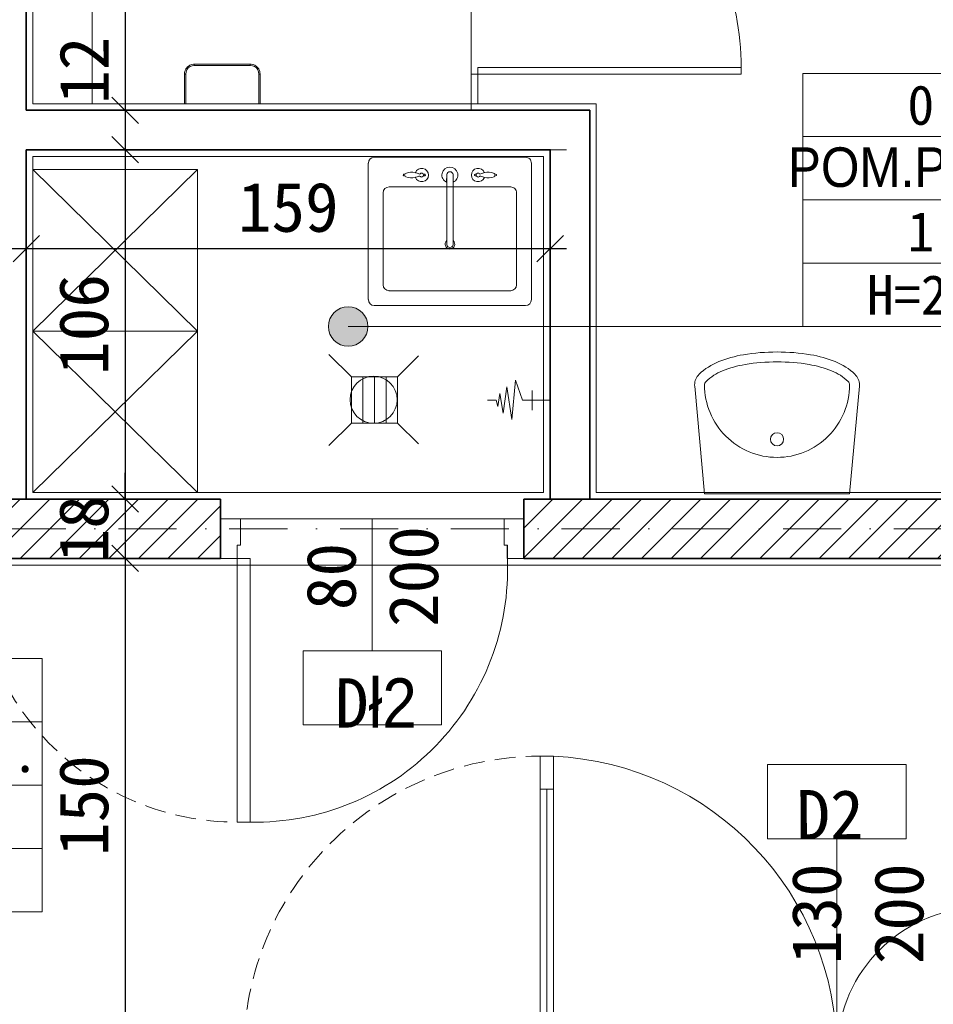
# Model space of a CAD drawing. Header units: millimetres. Extents: x -1373 to 28294, y -9636 to 187.
# Tile 110 of 133: x 5044 to 5322, y -1345 to -1046. Entities that reach past the tile are written whole.
import ezdxf
from ezdxf.enums import TextEntityAlignment as Align

# ---------------------------------------------------------------- set-up
doc = ezdxf.new("R2010")
doc.units = ezdxf.units.MM
doc.linetypes.add('HIDDEN2', pattern=[4.7625, 3.175, -1.5875])
doc.linetypes.add('Kreski i kropki', pattern=[335.138881, 176.388884, -88.194442, 0, -70.555556])
for name, color, linetype, lineweight in [('_k_kreskowanie', 250, 'Continuous', 9), ('_k_opis', 7, 'Continuous', 13), ('_k_osie', 142, 'Kreski i kropki', 13), ('_k_stolarka', 7, 'Continuous', 13), ('_k_tabela', 7, 'Continuous', 13), ('_k_wymiar', 7, 'Continuous', 9), ('_k_wyposażenia', 251, 'Continuous', 9), ('_k_zarys', 7, 'HIDDEN2', 20), ('_k_ściany', 223, 'Continuous', 35), ('Zarys', 7, 'HIDDEN2', 15)]:
    doc.layers.add(name, color=color, linetype=linetype, lineweight=lineweight)
doc.layers.add('_k_niewidoczna', color=72, linetype='Continuous', lineweight=9, plot=False)
doc.styles.add('GENERATED_STYLE_1', font='MS Gothic.ttf')
doc.styles.add('GENERATED_STYLE_2', font='MS Gothic.ttf')
doc.dimstyles.new('1 - 100   (15cm)', dxfattribs={"dimscale": 5, "dimtxt": 3, "dimasz": 1.6, "dimexe": 1, "dimexo": 1, "dimgap": 1, "dimtad": 1, "dimdec": 0, "dimzin": 12, "dimdsep": 46, "dimtxsty": 'GENERATED_STYLE_1', "dimblk1": 'OBLIQUE', "dimblk2": 'OBLIQUE', "dimsah": 1, "dimcen": 0, "dimdle": 1, "dimclrd": 256, "dimclre": 256, "dimclrt": 4, "dimazin": 0, "dimtfac": 0.75, "dimtdec": 0, "dimtix": 1, "dimtmove": 1, "dimatfit": 3, "dimldrblk": 'OBLIQUE', "dimfxl": 1, "dimfxlon": 1, "dimtvp": 0.75, "dimtfillclr": 1, "dimtolj": 1, "dimtzin": 0, "dimarcsym": 0})

# ---------------------------------------------------------------- blocks, each defined once
blk = doc.blocks.new('wc')
at = {"layer": '_k_wyposażenia', "ltscale": 20}
for p, q in [((0, 16.66), (23.9, 17.42)), ((0, -16.66), (0, 16.66)), ((23.9, 17.42), (17.87, 17.23)), ((31.9, 17.35), (23.9, 17.42)), ((23.9, 17.42), (31.9, 17.35)), ((34.93, 17.23), (31.9, 17.35)), ((31.9, 17.35), (34.93, 17.23)), ((37.04, 17.11), (34.93, 17.23)), ((34.93, 17.23), (37.04, 17.11)), ((37.88, 17.07), (37.04, 17.11)), ((37.04, 17.11), (37.88, 17.07)), ((38.71, 16.79), (37.88, 17.07)), ((37.88, 17.07), (38.71, 16.79)), ((39.43, 16.27), (38.71, 16.79)), ((38.71, 16.79), (39.43, 16.27)), ((39.99, 15.6), (39.43, 16.27)), ((39.43, 16.27), (39.99, 15.6)), ((40.43, 14.56), (39.99, 15.6)), ((39.99, 15.6), (40.43, 14.56)), ((41.06, 12.77), (40.43, 14.56)), ((40.43, 14.56), (41.06, 12.77)), ((41.86, 10.19), (41.06, 12.77)), ((41.06, 12.77), (41.86, 10.19)), ((6.1, 7.83), (7.11, 8.99)), ((7.11, 8.99), (8.16, 9.81)), ((8.16, 9.81), (9.46, 10.44)), ((9.46, 10.44), (10.94, 10.8)), ((10.94, 10.8), (12.47, 10.95)), ((12.47, 10.95), (15.98, 11.05)), ((30.6, 11.41), (15.98, 11.05)), ((32.75, 11.32), (30.6, 11.41)), ((34.25, 11.24), (32.75, 11.32)), ((34.85, 11.21), (34.25, 11.24)), ((35.44, 11.01), (34.85, 11.21)), ((35.95, 10.64), (35.44, 11.01)), ((36.35, 10.16), (35.95, 10.64)), ((36.66, 9.43), (36.35, 10.16)), ((37.11, 8.16), (36.66, 9.43)), ((42.38, 8.12), (41.86, 10.19)), ((41.86, 10.19), (42.38, 8.12)), ((4.76, 5.32), (5.33, 6.59)), ((5.33, 6.59), (6.1, 7.83)), ((37.68, 6.32), (37.11, 8.16)), ((38.04, 4.85), (37.68, 6.32)), ((42.86, 5.57), (42.38, 8.12)), ((42.38, 8.12), (42.86, 5.57)), ((4.11, 2.74), (4.37, 4.02)), ((4.37, 4.02), (4.76, 5.32)), ((15.38, 4.58), (14.01, 4.58)), ((38.38, 3.04), (38.04, 4.85)), ((38.55, 1.43), (38.38, 3.04)), ((43.09, 3.3), (42.86, 5.57)), ((42.86, 5.57), (43.09, 3.3)), ((43.2, 0), (43.09, 3.3)), ((43.09, 3.3), (43.2, 0)), ((3.9, 0), (3.97, 1.53)), ((3.9, 0), (3.97, -1.52)), ((3.97, 1.53), (4.11, 2.74)), ((38.62, 0), (38.55, 1.43)), ((38.62, 0), (38.55, -1.43)), ((43.09, -3.3), (43.2, 0)), ((43.2, 0), (43.09, -3.3)), ((3.97, -1.52), (4.11, -2.74)), ((4.11, -2.74), (4.37, -4.02)), ((38.55, -1.43), (38.38, -3.04)), ((4.37, -4.02), (4.76, -5.32)), ((4.76, -5.32), (5.33, -6.59)), ((15.38, -4.58), (14.01, -4.58)), ((38.04, -4.85), (37.68, -6.32)), ((38.38, -3.04), (38.04, -4.85)), ((42.38, -8.12), (42.86, -5.57)), ((42.86, -5.57), (42.38, -8.12)), ((42.86, -5.57), (43.09, -3.3)), ((43.09, -3.3), (42.86, -5.57)), ((5.33, -6.59), (6.1, -7.83)), ((6.1, -7.83), (7.11, -8.99)), ((37.11, -8.15), (36.66, -9.43)), ((37.68, -6.32), (37.11, -8.15)), ((41.86, -10.18), (42.38, -8.12)), ((42.38, -8.12), (41.86, -10.18)), ((7.11, -8.99), (8.16, -9.81)), ((8.16, -9.81), (9.46, -10.44)), ((9.46, -10.44), (10.94, -10.8)), ((10.94, -10.8), (12.47, -10.95)), ((12.47, -10.95), (15.98, -11.05)), ((30.6, -11.4), (15.98, -11.05)), ((32.75, -11.32), (30.6, -11.4)), ((34.25, -11.24), (32.75, -11.32)), ((34.85, -11.21), (34.25, -11.24)), ((35.44, -11.01), (34.85, -11.21)), ((35.95, -10.64), (35.44, -11.01)), ((36.35, -10.16), (35.95, -10.64)), ((36.66, -9.43), (36.35, -10.16)), ((41.06, -12.77), (41.86, -10.18)), ((41.86, -10.18), (41.06, -12.77)), ((39.99, -15.6), (40.43, -14.56)), ((40.43, -14.56), (39.99, -15.6)), ((40.43, -14.56), (41.06, -12.77)), ((41.06, -12.77), (40.43, -14.56)), ((0, -16.66), (23.9, -17.42)), ((23.9, -17.42), (17.87, -17.23)), ((23.9, -17.42), (31.9, -17.35)), ((31.9, -17.35), (23.9, -17.42)), ((31.9, -17.35), (34.93, -17.23)), ((34.93, -17.23), (31.9, -17.35)), ((34.93, -17.23), (37.04, -17.11)), ((37.04, -17.11), (34.93, -17.23)), ((37.04, -17.11), (37.88, -17.07)), ((37.88, -17.07), (37.04, -17.11)), ((37.88, -17.07), (38.71, -16.79)), ((38.71, -16.79), (37.88, -17.07)), ((38.71, -16.79), (39.43, -16.27)), ((39.43, -16.27), (38.71, -16.79)), ((39.43, -16.27), (39.99, -15.6)), ((39.99, -15.6), (39.43, -16.27))]:
    blk.add_line(p, q, dxfattribs=at)
for centre in [(1.19, 7.9), (1.19, -7.9)]:
    blk.add_circle(centre, 1.03, dxfattribs=at)
for centre, radius, start, end in [((39.95, 0), 27.5, 172.9459, 187.0541), ((14.01, 3.21), 1.38, 90, 172.9459), ((15.38, 0), 4.58, 270, 90), ((14.01, -3.21), 1.38, 187.0541, 270)]:
    blk.add_arc(centre, radius, start, end, dxfattribs=at)
blk = doc.blocks.new('dozownik na papier toaletowy')
at = {"layer": '_k_wyposażenia', "ltscale": 0.1}
for p, q in [((-11.5, -9), (-11.5, 0)), ((-11.5, 0), (-11.49, 0)), ((-11.49, 0), (-11.45, 0)), ((-11.45, 0), (-11.38, 0)), ((-11.38, 0), (-11.3, 0)), ((-11.3, 0), (-11.2, 0)), ((-11.2, 0), (-11.1, 0)), ((-11.1, 0), (-11.1, -9)), ((-11.1, 0), (11.1, 0)), ((11.1, -9), (11.1, 0)), ((11.1, 0), (11.2, 0)), ((11.2, 0), (11.3, 0)), ((11.3, 0), (11.38, 0)), ((11.38, 0), (11.45, 0)), ((11.45, 0), (11.49, 0)), ((11.49, 0), (11.5, 0)), ((11.5, 0), (11.5, -9)), ((-11.5, -9), (-11.49, -9)), ((-11.44, -9.55), (-11.5, -9)), ((-11.49, -9), (-11.45, -9)), ((-11.45, -9), (-11.38, -9)), ((-11.4, -9.78), (-11.44, -9.55)), ((-11.29, -10.08), (-11.4, -9.78)), ((-11.38, -9), (-11.3, -9)), ((-11.3, -9), (-11.2, -9)), ((-11.1, -10.5), (-11.29, -10.08)), ((-11.2, -9), (-11.1, -9)), ((-11.1, -9), (-11.01, -9.67)), ((-11.04, -10.58), (-11.1, -10.5)), ((-10.71, -11.02), (-11.04, -10.58)), ((-11.01, -9.67), (-10.75, -10.3)), ((-10.75, -10.3), (-10.34, -10.84)), ((-10.62, -11.12), (-10.71, -11.02)), ((-10.3, -11.39), (-10.62, -11.12)), ((-10.34, -10.84), (-9.8, -11.25)), ((-10, -11.6), (-10.3, -11.39)), ((-9.83, -11.68), (-10, -11.6)), ((-9.28, -11.9), (-9.83, -11.68)), ((-9.32, -11.88), (-9.83, -11.68)), ((-9.8, -11.25), (-9.17, -11.51)), ((-9.28, -11.9), (-9.36, -11.86)), ((-8.78, -11.98), (-9.28, -11.9)), ((-9.17, -11.51), (-8.5, -11.6)), ((-8.5, -11.6), (-8.5, -11.7)), ((-8.5, -11.6), (8.5, -11.6)), ((-8.5, -11.7), (-8.5, -11.8)), ((-8.5, -11.8), (-8.5, -11.88)), ((-8.5, -11.88), (-8.5, -11.95)), ((-8.5, -11.95), (-8.5, -11.99)), ((8.5, -11.6), (9.17, -11.51)), ((8.5, -11.6), (8.5, -11.7)), ((8.5, -11.7), (8.5, -11.8)), ((8.5, -11.8), (8.5, -11.88)), ((8.5, -11.88), (8.5, -11.95)), ((8.5, -11.95), (8.5, -11.99)), ((9.28, -11.9), (8.78, -11.98)), ((9.17, -11.51), (9.8, -11.25)), ((9.83, -11.68), (9.28, -11.9)), ((9.8, -11.25), (10.34, -10.84)), ((10, -11.6), (9.83, -11.68)), ((10.3, -11.39), (10, -11.6)), ((10.62, -11.12), (10.3, -11.39)), ((10.34, -10.84), (10.75, -10.3)), ((10.71, -11.02), (10.62, -11.12)), ((11.04, -10.58), (10.71, -11.02)), ((10.75, -10.3), (11.01, -9.67)), ((11.01, -9.67), (11.1, -9)), ((11.1, -10.5), (11.04, -10.58)), ((11.1, -9), (11.2, -9)), ((11.29, -10.08), (11.1, -10.5)), ((11.2, -9), (11.3, -9)), ((11.4, -9.78), (11.29, -10.08)), ((11.3, -9), (11.38, -9)), ((11.38, -9), (11.45, -9)), ((11.44, -9.55), (11.4, -9.78)), ((11.5, -9), (11.44, -9.55)), ((11.45, -9), (11.49, -9)), ((11.49, -9), (11.5, -9)), ((-8.5, -12), (-8.78, -11.98)), ((-8.5, -11.99), (-8.5, -12)), ((8.5, -12), (-8.5, -12)), ((8.78, -11.98), (8.5, -12)), ((8.5, -11.99), (8.5, -12))]:
    blk.add_line(p, q, dxfattribs=at)
blk = doc.blocks.new('kabiny')
at = {"layer": '_k_wyposażenia', "ltscale": 20}
blk.add_lwpolyline([(84, 7), (182, 7), (182, 25), (-20, 25), (-20, 7), (80, 7)], dxfattribs=at)
for points in [[(80, 25), (82, 25), (82, -103), (80, -103)], [(182, 25), (184, 25), (184, -108), (182, -108)], [(-20, 7), (80, 7), (80, -108), (-20, -108)], [(182, 7), (82, 7), (82, -108), (182, -108)]]:
    blk.add_lwpolyline(points, close=True, dxfattribs=at)
at = {"layer": '_k_wyposażenia'}
for points in [[(-20, -108), (-11, -108), (-11, -110), (-20, -110)], [(-9, -110), (-11, -110), (-11, -190), (-9, -190)], [(71, -108), (91, -108), (91, -110), (71, -110)], [(171, -110), (173, -110), (173, -190), (171, -190)], [(173, -108), (184, -108), (184, -110), (173, -110)]]:
    blk.add_lwpolyline(points, close=True, dxfattribs=at)
for centre, start, end in [((-9, -110), 268.5675, 0), ((171, -110), 180, 271.4325)]:
    blk.add_arc(centre, 80, start, end, dxfattribs=at)
at = {"layer": '_k_wyposażenia', "color": 6, "rotation": 270}
for p in [(29.87, 7), (131.87, 7)]:
    blk.add_blockref('wc', p, dxfattribs=at)
at = {"layer": '_k_wyposażenia', "rotation": 90}
blk.add_blockref('dozownik na papier toaletowy', (-20, -32.5), dxfattribs=at)
at = {"layer": '_k_wyposażenia', "xscale": -1, "rotation": 270}
blk.add_blockref('dozownik na papier toaletowy', (182, -32.5), dxfattribs=at)
blk = doc.blocks.new('umywalka')
at = {"layer": '_k_wyposażenia', "ltscale": 20}
for p, q in [((0, 0), (-32.59, 2.98)), ((0, -44), (0, 0)), ((0, -44), (-32.59, -46.98))]:
    blk.add_line(p, q, dxfattribs=at)
blk.add_circle((-16.5, -22), 2, dxfattribs=at)
for centre, radius, start, end in [((-33, -1.47), 4.47, 90, 136.0001), ((-33, -1.47), 4.47, 84.7734, 90), ((-22.96, -11.17), 18.43, 136.0001, 158.1986), ((-33, -1.47), 1.47, 90, 136.0001), ((-33, -1.47), 1.47, 84.7734, 90), ((-33, -22), 22, 67.5, 90), ((-22.96, -11.17), 15.43, 136.0001, 158.1986), ((-33, -22), 22, 45, 67.5), ((-6.65, -17.69), 35.99, 158.1986, 170.5924), ((-6.65, -17.69), 32.99, 158.1986, 170.5924), ((-33, -22), 22, 22.5, 45), ((19.36, -22), 62.36, 170.5924, 180), ((19.36, -22), 59.36, 170.5924, 180), ((-33, -22), 22, 0, 22.5), ((19.36, -22), 62.36, 180, 189.4076), ((19.36, -22), 59.36, 180, 189.4076), ((-33, -22), 22, 337.5, 0), ((-6.65, -26.31), 35.99, 189.4076, 201.8014), ((-6.65, -26.31), 32.99, 189.4076, 201.8014), ((-33, -22), 22, 315, 337.5), ((-22.96, -32.83), 15.43, 201.8014, 223.9999), ((-33, -22), 22, 292.5, 315), ((-22.96, -32.83), 18.43, 201.8014, 223.9999), ((-33, -42.53), 1.47, 223.9999, 270), ((-33, -22), 22, 270, 292.5), ((-33, -42.53), 4.47, 223.9999, 270), ((-33, -42.53), 4.47, 270, 275.2266)]:
    blk.add_arc(centre, radius, start, end, dxfattribs=at)
blk = doc.blocks.new('zlew_1k')
at = {"layer": '_k_wyposażenia', "linetype": 'Continuous'}
for p, q in [((26301.3, 10128.5), (26301.3, 9409.7)), ((26256.3, 10078.3), (25796.3, 10078.3)), ((25776.3, 10058.3), (25776.3, 9548.3)), ((26156.3, 10028.3), (25846.3, 10028.3)), ((26276.3, 9548.3), (26276.3, 10058.3)), ((25826.3, 10008.3), (25826.3, 9598.3)), ((26176.3, 9598.3), (26176.3, 10008.3)), ((26218.2, 9814.1), (25981.2, 9814.1)), ((25981.2, 9814.1), (25995.2, 9814.1)), ((26191.8, 9814.2), (26218.2, 9814.1)), ((25981.2, 9792.5), (26218.2, 9792.5)), ((25995.2, 9792.5), (25981.2, 9792.5)), ((26218.2, 9792.5), (26191.8, 9792.5)), ((25846.3, 9578.3), (26156.3, 9578.3)), ((25796.3, 9528.3), (26256.3, 9528.3))]:
    blk.add_line(p, q, dxfattribs=at)
for centre, major_axis, start_param, end_param in [((25796.3, 10058.3), (14.1, 14.1), 0.785398, 2.356194), ((26256.3, 10058.3), (14.1, 14.1), 5.497787, 7.068583), ((25846.3, 10008.3), (14.1, 14.1), 0.785398, 2.356194), ((26156.3, 10008.3), (14.1, 14.1), 5.497787, 7.068583), ((26216.3, 9957.8), (-2.07, 2.07), 2.937426, 8.058148), ((26258.1, 9932.4), (36.3, 36.3), 1.960645, 2.609596), ((26216.1, 9949.6), (-4.14, 4.14), -0.553648, 0.346445), ((26216.6, 9949.6), (4.14, 4.14), 5.93674, 6.836833), ((26174.6, 9932.4), (-36.3, 36.3), 3.67359, 4.32254), ((26216.3, 9898.3), (16, 16), 1.141187, 6.712795), ((26258.1, 9932.4), (36.3, 36.3), 2.609596, 2.663153), ((26258.1, 9932.4), (-36.3, 36.3), 1.038799, 1.092357), ((26216.3, 9898.4), (-4.83, 4.83), -0.271664, 4.984053), ((26216.3, 9898.4), (-4.83, 4.83), -0.271664, 4.984053), ((26170.6, 9898.5), (-30.2, 30.2), 4.063962, 4.372277), ((26170.6, 9898.5), (30.2, 30.2), 5.634758, 5.943073), ((26262, 9898.5), (30.2, 30.2), 1.910909, 2.219223), ((26262, 9898.5), (30.2, 30.2), 1.910909, 2.219223), ((26174.6, 9932.4), (36.3, 36.3), 5.190828, 5.244386), ((26174.6, 9932.4), (36.3, 36.3), 5.190828, 5.244386), ((26216.3, 9888.8), (-2.08, 2.08), -0.433838, 5.146227), ((26216.3, 9803.3), (-19, 19), 1.200762, 6.652292), ((25983, 9803.3), (-11.5, 11.5), 4.653467, 9.4837), ((25983.1, 9803.3), (-7.78, 7.78), -0.610865, 2.181662), ((25983.1, 9803.3), (-7.78, 7.78), -0.610865, 2.181662), ((26216.3, 9803.3), (7.78, 7.78), 4.101524, 6.894051), ((26216.3, 9803.3), (7.78, 7.78), 4.101524, 6.894051), ((26216.3, 9708.3), (-16, 16), 2.711983, 8.283591), ((26216.3, 9708.3), (-4.83, 4.83), 2.869929, 8.125645), ((26216.3, 9708.3), (-4.83, 4.83), 2.869929, 8.125645), ((26170.6, 9708.1), (-30.2, 30.2), 3.481705, 3.79002), ((26170.6, 9708.1), (30.2, 30.2), 5.052501, 5.360816), ((26216.3, 9717.8), (2.08, 2.08), 4.278551, 9.858616), ((26262, 9708.1), (-30.2, 30.2), 0.922369, 1.230684), ((26262, 9708.1), (-30.2, 30.2), 0.922369, 1.230684), ((26258.1, 9674.2), (-36.3, 36.3), 0.531997, 1.180947), ((26258.1, 9674.2), (-36.3, 36.3), 0.478439, 0.531997), ((26258.1, 9674.2), (36.3, 36.3), 2.049236, 2.102793), ((26174.6, 9674.2), (36.3, 36.3), 5.102238, 5.751188), ((26174.6, 9674.2), (-36.3, 36.3), 4.180392, 4.23395), ((26174.6, 9674.2), (-36.3, 36.3), 4.180392, 4.23395), ((26216.1, 9657), (4.14, 4.14), 2.795147, 3.695241), ((26216.3, 9648.8), (2.07, 2.07), 1.36663, 6.487352), ((26216.6, 9657), (4.14, 4.14), 4.158741, 5.058834), ((25846.3, 9598.3), (-14.1, 14.1), 0.785398, 2.356194), ((26156.3, 9598.3), (-14.1, 14.1), 2.356194, 3.926991), ((25796.3, 9548.3), (-14.1, 14.1), 0.785398, 2.356194), ((26256.3, 9548.3), (-14.1, 14.1), 2.356194, 3.926991)]:
    blk.add_ellipse(centre, major_axis=major_axis, ratio=1, start_param=start_param, end_param=end_param, dxfattribs=at)
blk.add_point((25826.3, 10008.3), dxfattribs=at)
blk = doc.blocks.new('D_80')
at = {"layer": '_k_niewidoczna'}
blk.add_lwpolyline([(16554.01, -6146.4), (16634.01, -6146.4)], dxfattribs=at)
at = {"layer": '_k_opis'}
blk.add_lwpolyline([(16594.01, -6146.4), (16594.01, -6186.4), (16615.01, -6186.4), (16615.01, -6208.9), (16573.01, -6208.9), (16573.01, -6186.4), (16594.01, -6186.4)], dxfattribs=at)
at = {"layer": '_k_stolarka', "ltscale": 0.5}
for points in [[(16548.01, -6146.4), (16548.01, -6158.4), (16553.01, -6158.4), (16553.01, -6154.4), (16554.01, -6154.4), (16554.01, -6146.4), (16548.01, -6146.4)], [(16640.01, -6146.4), (16640.01, -6158.4), (16635.01, -6158.4), (16635.01, -6154.4), (16634.01, -6154.4), (16634.01, -6146.4), (16640.01, -6146.4)]]:
    blk.add_lwpolyline(points, dxfattribs=at)
blk.add_lwpolyline([(16553.01, -6158.4), (16557.01, -6158.4), (16557.01, -6238.4), (16553.01, -6238.4)], close=True, dxfattribs=at)
blk.add_arc((16558.39, -6161.71), 76.7, 268.9748, 2.4756, dxfattribs=at)
at = {"layer": '_k_ściany'}
for points in [[(16548.01, -6146.4), (16548.01, -6158.4)], [(16640.01, -6146.4), (16640.01, -6158.4)]]:
    blk.add_lwpolyline(points, dxfattribs=at)
blk = doc.blocks.new('D_130w')
at = {"layer": '_k_niewidoczna', "ltscale": 3}
blk.add_lwpolyline([(0, 140), (0, 10)], dxfattribs=at)
at = {"layer": '_k_stolarka', "ltscale": 2}
for points in [[(-12, 150), (0, 150), (0, 140), (-8, 140), (-8, 142), (-12, 142), (-12, 150)], [(-91.96, 140), (-22, 140)], [(-46.01, 10), (-22, 10)], [(-12, 0), (0, 0), (0, 10), (-8, 10), (-8, 8), (-12, 8), (-12, 0)]]:
    blk.add_lwpolyline(points, dxfattribs=at)
for points in [[(-12, 142), (-12, 138), (-101.98, 138), (-101.98, 142)], [(-101.98, 142), (-101.98, 138), (-91.96, 138), (-91.96, 142)], [(-22, 142), (-22, 138), (-12, 138), (-12, 142)], [(-56.01, 8), (-56.01, 12), (-46.01, 12), (-46.01, 8)], [(-12, 8), (-12, 12), (-46.01, 12), (-46.01, 8)], [(-22, 8), (-22, 12), (-12, 12), (-12, 8)]]:
    blk.add_lwpolyline(points, close=True, dxfattribs=at)
for centre, radius, start, end in [((-11.97, 142.11), 90.11, 182.6174, 270), ((-11.85, 7.63), 44.37, 90.1531, 174.3519)]:
    blk.add_arc(centre, radius, start, end, dxfattribs=at)
blk = doc.blocks.new('metryczka_80')
at = {"layer": '_k_opis', "ltscale": 0.1}
for points in [[(-80, 0), (0, 0), (0, -64), (-80, -64)], [(-80, -16), (0, -16), (0, -48), (-80, -48)]]:
    blk.add_lwpolyline(points, close=True, dxfattribs=at)
blk.add_lwpolyline([(-80, -32), (0, -32)], dxfattribs=at)
for tag, style, flags, p in [('ATR_NR_POM', 'GENERATED_STYLE_1', 4, (-40, -13)), ('ATR_POM', 'GENERATED_STYLE_2', 4, (-40, -28.71)), ('ATR_POW', 'GENERATED_STYLE_1', 12, (-40, -45)), ('ATR_WYS', 'GENERATED_STYLE_1', 4, (-40, -61))]:
    blk.add_attdef(tag, text='', height=10, dxfattribs=dict(at, style=style, flags=flags)).set_placement(p, align=Align.CENTER)
blk = doc.blocks.new('_OBLIQUE')
at = {"color": 0, "linetype": 'ByBlock'}
blk.add_line((-0.5, -0.5), (0.5, 0.5), dxfattribs=at)
blk = doc.blocks.new('*D148')
at = {"layer": '_k_wymiar', "lineweight": -2, "transparency": 16777216}
for p, q in [((5076.26, -732.65), (5076.26, -1078.65)), ((5076.26, -737.65), (5071.26, -737.65)), ((5076.26, -1073.65), (5071.26, -1073.65))]:
    blk.add_line(p, q, dxfattribs=at)
at = {"layer": 'Defpoints', "color": 0, "transparency": 16777216}
for p in [(5076.26, -737.65), (5076.26, -1073.65), (5076.26, -1073.65)]:
    blk.add_point(p, dxfattribs=at)
at = {"layer": '_k_wymiar', "lineweight": -2, "transparency": 16777216, "xscale": 8, "yscale": 8, "zscale": 8}
for p, rotation in [((5076.26, -737.65), 90), ((5076.26, -1073.65), 270)]:
    blk.add_blockref('_OBLIQUE', p, dxfattribs=dict(at, rotation=rotation))
at = {"layer": '_k_wymiar', "color": 4, "transparency": 16777216, "insert": (5063.76, -905.65), "char_height": 15, "attachment_point": 5, "rotation": 90, "style": 'GENERATED_STYLE_1'}
blk.add_mtext('\\A1;336', dxfattribs=at)
blk = doc.blocks.new('*D294')
at = {"layer": '_k_wymiar', "lineweight": -2, "transparency": 16777216}
for p, q in [((5076.26, -1068.65), (5076.26, -1090.65)), ((5076.26, -1073.65), (5071.26, -1073.65)), ((5071.26, -1085.65), (5081.26, -1085.65))]:
    blk.add_line(p, q, dxfattribs=at)
at = {"layer": 'Defpoints', "color": 0, "transparency": 16777216}
for p in [(5076.26, -1073.65), (5046.26, -1085.65), (5076.26, -1085.65)]:
    blk.add_point(p, dxfattribs=at)
at = {"layer": '_k_wymiar', "lineweight": -2, "transparency": 16777216, "xscale": 8, "yscale": 8, "zscale": 8}
for p, rotation in [((5076.26, -1073.65), 90), ((5076.26, -1085.65), 270)]:
    blk.add_blockref('_OBLIQUE', p, dxfattribs=dict(at, rotation=rotation))
at = {"layer": '_k_wymiar', "color": 4, "transparency": 16777216, "insert": (5063.76, -1061.51), "char_height": 15, "attachment_point": 5, "rotation": 90, "style": 'GENERATED_STYLE_1'}
blk.add_mtext('\\A1;12', dxfattribs=at)
blk = doc.blocks.new('*D295')
at = {"layer": '_k_wymiar', "lineweight": -2, "transparency": 16777216}
for p, q in [((5076.26, -1080.65), (5076.26, -1196.65)), ((5071.26, -1085.65), (5081.26, -1085.65)), ((5071.26, -1191.65), (5081.26, -1191.65))]:
    blk.add_line(p, q, dxfattribs=at)
at = {"layer": 'Defpoints', "color": 0, "transparency": 16777216}
for p in [(5046.26, -1085.65), (5046.26, -1191.65), (5076.26, -1191.65)]:
    blk.add_point(p, dxfattribs=at)
at = {"layer": '_k_wymiar', "lineweight": -2, "transparency": 16777216, "xscale": 8, "yscale": 8, "zscale": 8}
for p, rotation in [((5076.26, -1085.65), 90), ((5076.26, -1191.65), 270)]:
    blk.add_blockref('_OBLIQUE', p, dxfattribs=dict(at, rotation=rotation))
at = {"layer": '_k_wymiar', "color": 4, "transparency": 16777216, "insert": (5063.76, -1138.65), "char_height": 15, "attachment_point": 5, "rotation": 90, "style": 'GENERATED_STYLE_1'}
blk.add_mtext('\\A1;106', dxfattribs=at)
blk = doc.blocks.new('*D149')
at = {"layer": '_k_wymiar', "lineweight": -2, "transparency": 16777216}
for p, q in [((5046.26, -1115.65), (5046.26, -1110.65)), ((5205.24, -1115.65), (5205.24, -1110.65)), ((5210.24, -1115.65), (5041.26, -1115.65))]:
    blk.add_line(p, q, dxfattribs=at)
at = {"layer": 'Defpoints', "color": 0, "transparency": 16777216}
for p in [(5046.26, -1115.65), (5046.26, -1115.65), (5205.24, -1115.65)]:
    blk.add_point(p, dxfattribs=at)
at = {"layer": '_k_wymiar', "lineweight": -2, "transparency": 16777216, "xscale": 8, "yscale": 8, "zscale": 8, "rotation": 180}
blk.add_blockref('_OBLIQUE', (5046.26, -1115.65), dxfattribs=at)
at = {"layer": '_k_wymiar', "lineweight": -2, "transparency": 16777216, "xscale": 8, "yscale": 8, "zscale": 8}
blk.add_blockref('_OBLIQUE', (5205.24, -1115.65), dxfattribs=at)
at = {"layer": '_k_wymiar', "color": 4, "transparency": 16777216, "insert": (5125.75, -1103.15), "char_height": 15, "attachment_point": 5, "style": 'GENERATED_STYLE_1'}
blk.add_mtext('\\A1;159', dxfattribs=at)
blk = doc.blocks.new('A$C30E42FEA')
at = {"layer": '_k_wyposażenia'}
for p, q in [((8.45, 0), (10.52, 6.13)), ((10.52, 6.13), (11.61, -5.82)), ((5.45, 3), (5.45, -3)), ((11.61, -5.82), (13.17, 4.06)), ((13.17, 4.06), (14.24, -3.87)), ((8.45, 0), (0, 0)), ((14.24, -3.87), (15.26, 2.04)), ((15.26, 2.04), (15.89, -1.91)), ((15.89, -1.91), (16.35, 0.04)), ((16.35, 0.04), (18.98, 0.04))]:
    blk.add_line(p, q, dxfattribs=at)
blk = doc.blocks.new('kratka_sc')
at = {"layer": '_k_wyposażenia', "flags": 128}
for points in [[(352121.24, 25947.58), (352114.84, 25953.98)], [(352135.24, 25947.58), (352142.06, 25954.41)], [(352124.74, 25947.58), (352124.74, 25933.58)], [(352128.24, 25947.58), (352128.24, 25933.58)], [(352131.74, 25947.58), (352131.74, 25933.58)], [(352121.24, 25933.58), (352114.89, 25927.24)], [(352135.24, 25933.58), (352142.06, 25926.76)]]:
    blk.add_lwpolyline(points, dxfattribs=at)
blk.add_lwpolyline([(352121.24, 25947.58), (352135.24, 25947.58), (352135.24, 25933.58), (352121.24, 25933.58)], close=True, dxfattribs=at)
at = {"layer": '_k_wyposażenia'}
blk.add_circle((352128.52, 25940.67), 7.15, dxfattribs=at)
blk = doc.blocks.new('*D323')
at = {"layer": '_k_wymiar', "lineweight": -2, "transparency": 16777216}
for p, q in [((5076.26, -1191.65), (5076.26, -1183.65)), ((5071.26, -1191.65), (5081.26, -1191.65)), ((5076.26, -1191.65), (5076.26, -1209.65)), ((5071.26, -1209.65), (5081.26, -1209.65)), ((5076.26, -1209.65), (5076.26, -1217.65))]:
    blk.add_line(p, q, dxfattribs=at)
at = {"layer": 'Defpoints', "color": 0, "transparency": 16777216}
for p in [(5046.26, -1191.65), (5046.26, -1209.65), (5076.26, -1209.65)]:
    blk.add_point(p, dxfattribs=at)
at = {"layer": '_k_wymiar', "lineweight": -2, "transparency": 16777216, "xscale": 8, "yscale": 8, "zscale": 8}
for p, rotation in [((5076.26, -1191.65), 270), ((5076.26, -1209.65), 90)]:
    blk.add_blockref('_OBLIQUE', p, dxfattribs=dict(at, rotation=rotation))
at = {"layer": '_k_wymiar', "color": 4, "transparency": 16777216, "insert": (5063.76, -1200.65), "char_height": 15, "attachment_point": 5, "rotation": 90, "style": 'GENERATED_STYLE_1'}
blk.add_mtext('\\A1;18', dxfattribs=at)
blk = doc.blocks.new('*D324')
at = {"layer": '_k_wymiar', "lineweight": -2, "transparency": 16777216}
for p, q in [((5076.26, -1204.65), (5076.26, -1364.65)), ((5071.26, -1209.65), (5081.26, -1209.65)), ((5081.26, -1359.65), (5071.26, -1359.65))]:
    blk.add_line(p, q, dxfattribs=at)
at = {"layer": 'Defpoints', "color": 0, "transparency": 16777216}
for p in [(5046.26, -1209.65), (5076.26, -1359.65), (5097.24, -1359.65)]:
    blk.add_point(p, dxfattribs=at)
at = {"layer": '_k_wymiar', "lineweight": -2, "transparency": 16777216, "xscale": 8, "yscale": 8, "zscale": 8}
for p, rotation in [((5076.26, -1209.65), 90), ((5076.26, -1359.65), 270)]:
    blk.add_blockref('_OBLIQUE', p, dxfattribs=dict(at, rotation=rotation))
at = {"layer": '_k_wymiar', "color": 4, "transparency": 16777216, "insert": (5063.76, -1284.65), "char_height": 15, "attachment_point": 5, "rotation": 90, "style": 'GENERATED_STYLE_1'}
blk.add_mtext('\\A1;150', dxfattribs=at)

msp = doc.modelspace()

# ---------------------------------------------------------------- hatches: boundary and pattern name
at = {"layer": '_k_kreskowanie', "ltscale": 2, "transparency": 33554687}
h = msp.add_hatch(dxfattribs=at)
h.set_pattern_fill('ANSI31', color=256, scale=2)
h.set_pattern_definition([(45, (1100.2866, 2443.573), (-4.490128, 4.490128), [])])
h.paths.add_polyline_path([(4922.24, -1627.65), (4922.24, -1603.65), (4855.24, -1603.65), (4855.24, -1703.65), (4787.24, -1703.65), (4787.24, -1727.65), (4879.24, -1727.65), (4879.24, -1627.65)])
h.paths.add_polyline_path([(5921.24, -920.65), (5945.24, -920.65), (5945.24, -713.65), (5314.24, -713.65), (5314.24, -737.65), (5414.24, -737.65), (5414.24, -963.65), (5432.24, -963.65), (5432.24, -737.65), (5921.24, -737.65)])
h.paths.add_polyline_path([(5921.24, -1320.65), (5945.24, -1320.65), (5945.24, -1120.65), (5921.24, -1120.65)])
h.paths.add_polyline_path([(5866.74, -1703.65), (5866.74, -1727.65), (5945.24, -1727.65), (5945.24, -1520.65), (5921.24, -1520.65), (5921.24, -1703.65)])
h.paths.add_polyline_path([(5606.74, -1703.65), (5606.74, -1727.65), (5746.74, -1727.65), (5746.74, -1703.65)])
h.paths.add_polyline_path([(5346.74, -1703.65), (5346.74, -1727.65), (5486.74, -1727.65), (5486.74, -1703.65), (5432.24, -1703.65), (5432.24, -1359.65), (5414.24, -1359.65), (5414.24, -1703.65)])
h.paths.add_polyline_path([(5226.74, -1727.65), (5226.74, -1703.65), (5159.24, -1703.65), (5159.24, -1627.65), (5159.24, -1603.65), (5092.24, -1603.65), (5092.24, -1627.65), (5135.24, -1627.65), (5135.24, -1727.65)])
h.paths.add_polyline_path([(4100.24, -1437.65), (4124.24, -1437.65), (4124.24, -1359.65), (4100.24, -1359.65)])
h.paths.add_polyline_path([(4124.24, -1597.65), (4100.24, -1597.65), (4100.24, -1727.65), (4667.24, -1727.65), (4667.24, -1703.65), (4124.24, -1703.65)])
h.paths.add_polyline_path([(4124.24, -894.46), (4100.24, -894.46), (4100.24, -972.06), (4124.24, -972.06)])
h.paths.add_polyline_path([(4363.79, -737.65), (4363.79, -713.65), (4100.24, -713.65), (4100.24, -790.46), (4124.24, -790.46), (4124.24, -737.65)])
h.paths.add_polyline_path([(4664.26, -737.65), (4664.26, -713.65), (4483.79, -713.65), (4483.79, -737.65)])
h.paths.add_polyline_path([(4784.26, -713.65), (4784.26, -737.65), (5194.24, -737.65), (5194.24, -713.65)])
h.paths.add_polyline_path([(4192.23, -1209.65), (4192.23, -1191.65), (4124.24, -1191.65), (4124.24, -1132.06), (4100.24, -1132.06), (4100.24, -1209.65)])
h.paths.add_polyline_path([(4296.23, -1191.65), (4296.23, -1209.65), (4380.65, -1209.65), (4380.65, -1191.65)])
h.paths.add_polyline_path([(4598.26, -1209.65), (4598.26, -1191.65), (4484.65, -1191.65), (4484.65, -1209.65)])
h.paths.add_polyline_path([(4832.26, -1209.65), (4832.26, -1191.65), (4702.26, -1191.65), (4702.26, -1209.65)])
h.paths.add_polyline_path([(5197.24, -1191.65), (5197.24, -1209.65), (5432.24, -1209.65), (5432.24, -1067.65), (5414.24, -1067.65), (5414.24, -1191.65)])
h.paths.add_polyline_path([(5105.24, -1209.65), (5105.24, -1191.65), (4936.26, -1191.65), (4936.26, -1209.65)])
at = {"layer": '_k_opis', "ltscale": 0.1}
h = msp.add_hatch(color=256, dxfattribs=at)
h.dxf.hatch_style = 1
h.paths.add_polyline_path([(5143.95, -1145.25, 1), (5143.95, -1133.25, 1)])

# ---------------------------------------------------------------- linework, layer by layer
at = {"layer": '_k_niewidoczna'}
for points in [[(5048.26, -739.65), (5412.24, -739.65), (5412.24, -1189.65), (5219.24, -1189.65), (5219.24, -1071.65), (5048.26, -1071.65)], [(5048.26, -1087.65), (5203.24, -1087.65), (5203.24, -1189.65), (5048.26, -1189.65)], [(4693.24, -1357.65), (4939.24, -1357.65), (4939.24, -1357.65), (5412.24, -1357.65), (5412.24, -1211.65), (4126.24, -1211.65), (4126.24, -1357.65), (4693.24, -1357.65)]]:
    msp.add_lwpolyline(points, close=True, dxfattribs=at)
at = {"layer": '_k_opis', "ltscale": 0.1}
msp.add_lwpolyline([(5281.95, -1139.25), (5143.95, -1139.25)], dxfattribs=at)
at = {"layer": '_k_opis'}
msp.add_lwpolyline([(5292.23, -1359.92), (5292.23, -1294.72), (5271.23, -1294.72), (5271.23, -1272.22), (5313.23, -1272.22), (5313.23, -1294.72), (5292.23, -1294.72)], dxfattribs=at)
at = {"layer": '_k_opis', "ltscale": 0.1}
msp.add_circle((5143.95, -1139.25), 6, dxfattribs=at)
at = {"layer": '_k_osie', "ltscale": 0.1}
msp.add_lwpolyline([(3595.24, -1200.65), (6515.24, -1200.65)], dxfattribs=at)
at = {"layer": '_k_stolarka', "ltscale": 0.5}
for points in [[(5105.24, -1197.65), (5105.24, -1209.65), (5110.24, -1209.65), (5110.24, -1205.65), (5111.24, -1205.65), (5111.24, -1197.65), (5105.24, -1197.65)], [(5105.24, -1197.65), (5105.24, -1209.65), (5110.24, -1209.65), (5110.24, -1205.65), (5111.24, -1205.65), (5111.24, -1197.65), (5105.24, -1197.65)], [(5105.24, -1197.65), (5105.24, -1209.65), (5110.24, -1209.65), (5110.24, -1205.65), (5111.24, -1205.65), (5111.24, -1197.65), (5105.24, -1197.65)], [(5105.24, -1197.65), (5105.24, -1209.65), (5110.24, -1209.65), (5110.24, -1205.65), (5111.24, -1205.65), (5111.24, -1197.65), (5105.24, -1197.65)], [(5197.24, -1197.65), (5197.24, -1209.65), (5192.24, -1209.65), (5192.24, -1205.65), (5191.24, -1205.65), (5191.24, -1197.65), (5197.24, -1197.65)], [(5197.24, -1197.65), (5197.24, -1209.65), (5192.24, -1209.65), (5192.24, -1205.65), (5191.24, -1205.65), (5191.24, -1197.65), (5197.24, -1197.65)], [(5197.24, -1197.65), (5197.24, -1209.65), (5192.24, -1209.65), (5192.24, -1205.65), (5191.24, -1205.65), (5191.24, -1197.65), (5197.24, -1197.65)], [(5197.24, -1197.65), (5197.24, -1209.65), (5192.24, -1209.65), (5192.24, -1205.65), (5191.24, -1205.65), (5191.24, -1197.65), (5197.24, -1197.65)]]:
    msp.add_lwpolyline(points, dxfattribs=at)
msp.add_lwpolyline([(5110.24, -1209.65), (5114.24, -1209.65), (5114.24, -1289.65), (5110.24, -1289.65)], close=True, dxfattribs=at)
msp.add_lwpolyline([(5110.24, -1209.65), (5114.24, -1209.65), (5114.24, -1289.65), (5110.24, -1289.65)], close=True, dxfattribs=at)
msp.add_lwpolyline([(5110.24, -1209.65), (5114.24, -1209.65), (5114.24, -1289.65), (5110.24, -1289.65)], close=True, dxfattribs=at)
msp.add_lwpolyline([(5110.24, -1209.65), (5114.24, -1209.65), (5114.24, -1289.65), (5110.24, -1289.65)], close=True, dxfattribs=at)
msp.add_arc((5115.61, -1212.97), 76.7, 268.9748, 2.4756, dxfattribs=at)
msp.add_arc((5115.61, -1212.97), 76.7, 268.9748, 2.4756, dxfattribs=at)
msp.add_arc((5115.61, -1212.97), 76.7, 268.9748, 2.4756, dxfattribs=at)
msp.add_arc((5115.61, -1212.97), 76.7, 268.9748, 2.4756, dxfattribs=at)
at = {"layer": '_k_wyposażenia'}
for points in [[(5046.26, -1073.65), (5181.26, -1073.65), (5181.26, -1053.52)], [(5048.21, -1091.65), (5098.21, -1140.65), (5048.21, -1140.65), (5098.21, -1091.65)], [(5048.21, -1140.65), (5098.21, -1189.65), (5048.21, -1189.65), (5098.21, -1140.65)]]:
    msp.add_lwpolyline(points, dxfattribs=at)
for points in [[(5048.21, -1140.65), (5048.21, -1091.65), (5098.21, -1091.65), (5098.21, -1140.65)], [(5048.21, -1189.65), (5048.21, -1140.65), (5098.21, -1140.65), (5098.21, -1189.65)]]:
    msp.add_lwpolyline(points, close=True, dxfattribs=at)
at = {"layer": '_k_zarys', "lineweight": 15, "ltscale": 2}
msp.add_lwpolyline([(5204.24, -1269.67, 0.414037), (5112.28, -1357.65)], format="xyb", dxfattribs=at)
msp.add_arc((5110.24, -1209.65), 80, 181.4325, 272.866, dxfattribs=at)
at = {"layer": '_k_ściany'}
for points in [[(5034.26, -838.65), (5034.26, -737.65), (5046.26, -737.65), (5046.26, -1073.65)], [(5046.26, -1085.65), (5046.26, -1191.65), (5034.26, -1191.65), (5034.26, -966.65)], [(5217.24, -1191.65), (5217.24, -1073.65), (5046.26, -1073.65)], [(5205.24, -1191.65), (5205.24, -1085.65), (5046.26, -1085.65)], [(4936.26, -1191.65), (5105.24, -1191.65)], [(5105.24, -1209.65), (5105.24, -1191.65)], [(5197.24, -1191.65), (5414.24, -1191.65)], [(5197.24, -1209.65), (5197.24, -1191.65)], [(4936.26, -1209.65), (5105.24, -1209.65)], [(5197.24, -1209.65), (5432.24, -1209.65)]]:
    msp.add_lwpolyline(points, dxfattribs=at)

# ---------------------------------------------------------------- block references
at = {"xscale": -1}
msp.add_blockref('kratka_sc', (357280.17, -27102.15), dxfattribs=at)
at = {"layer": '_k_tabela', "ltscale": 0.1}
ref = msp.add_blockref('metryczka_80', (5377.95, -1062.45), dxfattribs=dict(at, xscale=1.2, yscale=1.2, zscale=1.2))
ref.add_attrib('ATR_POW', '1,58', dxfattribs={"layer": '_k_opis', "ltscale": 0.1, "height": 12, "style": 'GENERATED_STYLE_1'}).set_placement((5329.95, -1116.45), align=Align.CENTER)
ref.add_attrib('ATR_NR_POM', '0.06', dxfattribs={"layer": '_k_opis', "ltscale": 0.1, "height": 12, "style": 'GENERATED_STYLE_1'}).set_placement((5329.95, -1078.05), align=Align.CENTER)
ref.add_attrib('ATR_POM', 'POM.PORZĄD.', dxfattribs={"layer": '_k_opis', "ltscale": 0.1, "height": 12, "style": 'GENERATED_STYLE_2'}).set_placement((5329.95, -1096.91), align=Align.CENTER)
ref.add_attrib('ATR_WYS', 'H=260cm', dxfattribs={"layer": '_k_opis', "ltscale": 0.1, "height": 12, "style": 'GENERATED_STYLE_1'}).set_placement((5329.95, -1135.65), align=Align.CENTER)
ref = msp.add_blockref('metryczka_80', (5051.11, -1240.04), dxfattribs=dict(at, xscale=1.2, yscale=1.2, zscale=1.2))
ref.add_attrib('ATR_POW', '4,55', dxfattribs={"layer": '_k_opis', "ltscale": 0.1, "height": 12, "style": 'GENERATED_STYLE_1'}).set_placement((5003.11, -1294.04), align=Align.CENTER)
ref.add_attrib('ATR_NR_POM', '0.07', dxfattribs={"layer": '_k_opis', "ltscale": 0.1, "height": 12, "style": 'GENERATED_STYLE_1'}).set_placement((5003.11, -1255.64), align=Align.CENTER)
ref.add_attrib('ATR_POM', 'WC OGÓLNOD.', dxfattribs={"layer": '_k_opis', "ltscale": 0.1, "height": 12, "style": 'GENERATED_STYLE_2'}).set_placement((5003.11, -1274.49), align=Align.CENTER)
ref.add_attrib('ATR_WYS', 'H=260cm', dxfattribs={"layer": '_k_opis', "ltscale": 0.1, "height": 12, "style": 'GENERATED_STYLE_1'}).set_placement((5003.11, -1313.24), align=Align.CENTER)
at = {"layer": '_k_wyposażenia', "color": 6, "xscale": -1, "rotation": 90}
msp.add_blockref('umywalka', (5252.08, -1189.99), dxfattribs=at)
at = {"layer": '_k_wyposażenia', "xscale": -1, "rotation": 90}
msp.add_blockref('D_130w', (5344.24, -1371.65), dxfattribs=at)
at = {"layer": '_k_ściany', "color": 3, "rotation": 89.99999999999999}
msp.add_blockref('kabiny', (5073.24, -1051.65), dxfattribs=at)
at = {"layer": '_k_ściany', "ltscale": 2, "xscale": 0.09000000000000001, "yscale": 0.09000000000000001, "zscale": 0.09000000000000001, "rotation": 90.00000000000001}
msp.add_blockref('zlew_1k', (6057.1, -3452.77), dxfattribs=at)
at = {"layer": '_k_ściany', "ltscale": 2}
msp.add_blockref('D_80', (-11442.78, 4948.74), dxfattribs=at)
at = {"layer": 'Zarys', "xscale": -1}
msp.add_blockref('A$C30E42FEA', (5205.24, -1161.65), dxfattribs=at)

# ---------------------------------------------------------------- texts
at = {"layer": '_k_opis', "char_height": 15, "style": 'GENERATED_STYLE_1'}
for s, insert, width, attachment_point, rotation in [('80\\P{\\fMS Gothic|b0|i0|c128|p49;200}', (5131.24, -1215.13), 6.562500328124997e-15, 2, 90), ('{\\fMS Gothic|b1|i0|c128|p49;D\\fMS Gothic|b1|i0|c238|p49;ł2}', (5152.31, -1261.01), 29.3114, 8, 359.8286), ('{\\fMS Gothic|b1|i0|c128|p49;D\\fMS Gothic|b1|i0|c238|p49;2}', (5290.18, -1294.88), 29.3114, 8, 0.1714), ('130\\P{\\fMS Gothic|b0|i0|c128|p49;200}', (5318.76, -1317.47), 6.562500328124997e-15, 8, 90)]:
    msp.add_mtext(s, dxfattribs=dict(at, insert=insert, width=width, attachment_point=attachment_point, rotation=rotation))

# ---------------------------------------------------------------- dimensions: what is measured, and where the dimension line sits
at = {"layer": '_k_wymiar'}
for base, p1, p2, picture, middle in [((5076.26, -1073.65), (5076.26, -737.65), (5076.26, -1073.65), '*D148', (5063.76, -905.65)), ((5076.26, -1191.65), (5046.26, -1085.65), (5046.26, -1191.65), '*D295', (5063.76, -1138.65)), ((5076.26, -1209.65), (5046.26, -1191.65), (5046.26, -1209.65), '*D323', (5063.76, -1200.65)), ((5076.26, -1359.65), (5046.26, -1209.65), (5097.24, -1359.65), '*D324', (5063.76, -1284.65))]:
    dim = msp.add_linear_dim(base=base, p1=p1, p2=p2, angle=90, dimstyle='1 - 100   (15cm)', dxfattribs=at)
    dim.commit()
    dim.dimension.update_dxf_attribs({"geometry": picture, "text_midpoint": middle})
dim = msp.add_linear_dim(base=(5076.26, -1085.65), p1=(5076.26, -1073.65), p2=(5046.26, -1085.65), angle=90, dimstyle='1 - 100   (15cm)', dxfattribs=at)
dim.commit()
dim.dimension.update_dxf_attribs({"geometry": '*D294', "text_midpoint": (5076.26, -1061.51), "dimtype": 160})
dim = msp.add_linear_dim(base=(5046.26, -1115.65), p1=(5205.24, -1115.65), p2=(5046.26, -1115.65), dimstyle='1 - 100   (15cm)', dxfattribs=at)
dim.commit()
dim.dimension.update_dxf_attribs({"geometry": '*D149', "text_midpoint": (5125.75, -1103.15)})

doc.saveas('drawing.dxf')
